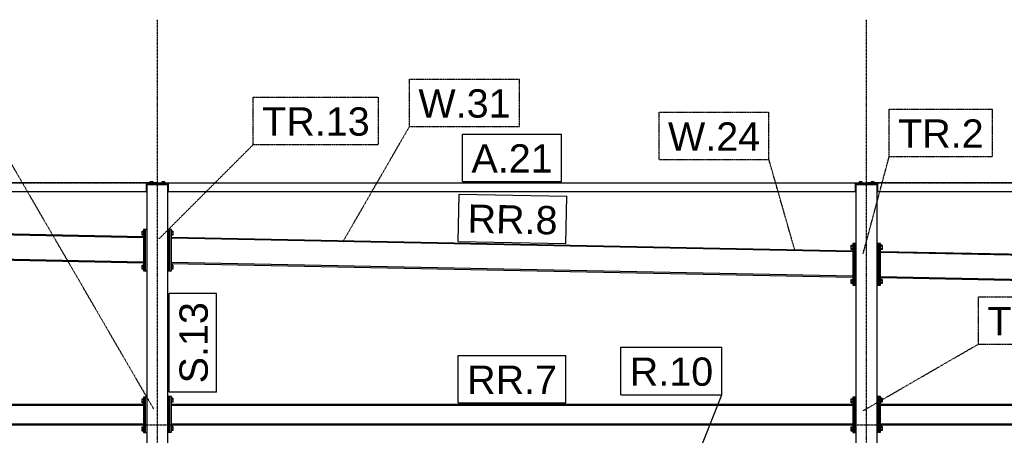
# Model space of a CAD drawing. Header units: millimetres. Extents: x 0 to 59400, y 0 to 42000.
# Tile 39 of 40: x 43538 to 50190, y 26259 to 29066. Entities that reach past the tile are written whole.
import ezdxf

# ---------------------------------------------------------------- set-up
doc = ezdxf.new("R2010")
doc.units = ezdxf.units.MM
doc.linetypes.add('DXK_LINE_DOT2', pattern=[3.9198, 1.9599, -1.9599])
doc.linetypes.add('DXK_LINE_DOT3', pattern=[5.9187, 2.979, -0.9799, 0.9799, -0.9799])
for name, color, linetype in [('TS_INNE_OBIEKTY', 7, 'Continuous'), ('TS_LINIE_WIDOCZNE', 7, 'Continuous'), ('TS_OPISY', 7, 'Continuous'), ('TS_OPISY_LINIE', 7, 'Continuous'), ('TS_OPISY_RAMKA', 7, 'Continuous')]:
    doc.layers.add(name, color=color, linetype=linetype)
doc.styles.add('Arial', font='ARIAL.TTF', dxfattribs={"height": 0.2})

# ---------------------------------------------------------------- blocks, each defined once
blk = doc.blocks.new('Part-293000867-4489 - 4055')
at = {"layer": 'TS_LINIE_WIDOCZNE', "color": 1, "linetype": 'Continuous'}
for p, q in [((44386.7, 27649.8), (44374.7, 27649.8)), ((44374.7, 27649.8), (44374.7, 27369.8)), ((44386.7, 27369.8), (44386.7, 27649.8)), ((44374.7, 27369.8), (44386.7, 27369.8))]:
    blk.add_line(p, q, dxfattribs=at)
blk = doc.blocks.new('Bolt-293000867-4297 - 4055')
at = {"layer": 'TS_INNE_OBIEKTY', "color": 1, "linetype": 'Continuous'}
for p, q in [((49364.2, 26509.9), (49354.2, 26509.9)), ((49364.2, 26502.9), (49354.2, 26502.9)), ((49354.2, 26489.1), (49364.2, 26489.1)), ((49364.2, 26482.1), (49354.2, 26482.1)), ((49364.2, 26509.9), (49364.2, 26482.1)), ((49364.2, 26319.9), (49354.2, 26319.9)), ((49364.2, 26312.9), (49354.2, 26312.9)), ((49364.2, 26299.1), (49354.2, 26299.1)), ((49364.2, 26292.1), (49354.2, 26292.1)), ((49364.2, 26319.9), (49364.2, 26292.1))]:
    blk.add_line(p, q, dxfattribs=at)
blk = doc.blocks.new('Part-293000867-4501 - 4055')
at = {"layer": 'TS_LINIE_WIDOCZNE', "color": 1, "linetype": 'Continuous'}
for p, q in [((49178.2, 27553.8), (49166.2, 27553.8)), ((49166.2, 27553.8), (49166.2, 27273.8)), ((49178.2, 27273.8), (49178.2, 27553.8)), ((49166.2, 27273.8), (49178.2, 27273.8))]:
    blk.add_line(p, q, dxfattribs=at)
blk = doc.blocks.new('Part-293000867-4064 - 4055')
at = {"layer": 'TS_LINIE_WIDOCZNE', "color": 1, "linetype": 'Continuous'}
for p, q in [((44398.7, 22814.1), (44398.7, 27954.1)), ((44398.7, 27954.1), (44538.7, 27954.1)), ((44538.7, 22814.1), (44538.7, 27954.1))]:
    blk.add_line(p, q, dxfattribs=at)
blk = doc.blocks.new('Part-293000867-4293 - 4055')
at = {"layer": 'TS_LINIE_WIDOCZNE', "color": 1, "linetype": 'Continuous'}
for p, q in [((49342.2, 26521), (49330.2, 26521)), ((49330.2, 26521), (49330.2, 26281)), ((49342.2, 26281), (49342.2, 26521)), ((49330.2, 26281), (49342.2, 26281))]:
    blk.add_line(p, q, dxfattribs=at)
blk = doc.blocks.new('Part-293000867-4097 - 4055')
at = {"layer": 'TS_LINIE_WIDOCZNE', "color": 1, "linetype": 'Continuous'}
for p, q in [((44562.7, 26462.2), (44562.7, 26469.1)), ((44562.7, 26469.1), (49166.2, 26469.1)), ((44562.7, 26462.2), (49166.2, 26462.2)), ((49166.2, 26469.1), (49166.2, 26462.2)), ((44562.7, 26329.1), (44562.7, 26336)), ((44562.7, 26336), (49166.2, 26336)), ((44562.7, 26329.1), (49166.2, 26329.1)), ((49166.2, 26336), (49166.2, 26329.1))]:
    blk.add_line(p, q, dxfattribs=at)
blk = doc.blocks.new('Part-293000867-4495 - 4055')
at = {"layer": 'TS_LINIE_WIDOCZNE', "color": 1, "linetype": 'Continuous'}
for p, q in [((44562.7, 27649.8), (44550.7, 27649.8)), ((44550.7, 27649.8), (44550.7, 27369.8)), ((44562.7, 27369.8), (44562.7, 27649.8)), ((44550.7, 27369.8), (44562.7, 27369.8))]:
    blk.add_line(p, q, dxfattribs=at)
blk = doc.blocks.new('Part-293000867-4096 - 4055')
at = {"layer": 'TS_LINIE_WIDOCZNE', "color": 1, "linetype": 'Continuous'}
for p, q in [((39756.3, 26462.2), (39756.3, 26469.1)), ((39756.3, 26469.1), (44374.7, 26469.1)), ((39756.3, 26462.2), (44374.7, 26462.2)), ((44374.7, 26469.1), (44374.7, 26462.2)), ((39756.3, 26329.1), (39756.3, 26336)), ((39756.3, 26336), (44374.7, 26336)), ((39756.3, 26329.1), (44374.7, 26329.1)), ((44374.7, 26336), (44374.7, 26329.1))]:
    blk.add_line(p, q, dxfattribs=at)
blk = doc.blocks.new('Bolt-293000867-4224 - 4055')
at = {"layer": 'TS_INNE_OBIEKTY', "color": 1, "linetype": 'Continuous'}
for p, q in [((44364.7, 26478.3), (44364.7, 26506.1)), ((44364.7, 26506.1), (44374.7, 26506.1)), ((44374.7, 26499.1), (44364.7, 26499.1)), ((44374.7, 26485.3), (44364.7, 26485.3)), ((44374.7, 26478.3), (44364.7, 26478.3)), ((44364.7, 26288.3), (44364.7, 26316.1)), ((44364.7, 26316.1), (44374.7, 26316.1)), ((44364.7, 26309.1), (44374.7, 26309.1)), ((44374.7, 26295.3), (44364.7, 26295.3)), ((44374.7, 26288.3), (44364.7, 26288.3))]:
    blk.add_line(p, q, dxfattribs=at)
blk = doc.blocks.new('Part-293000867-4294 - 4055')
at = {"layer": 'TS_LINIE_WIDOCZNE', "color": 1, "linetype": 'Continuous'}
for p, q in [((49354.2, 26521), (49342.2, 26521)), ((49342.2, 26521), (49342.2, 26281)), ((49354.2, 26281), (49354.2, 26521)), ((49342.2, 26281), (49354.2, 26281))]:
    blk.add_line(p, q, dxfattribs=at)
blk = doc.blocks.new('Part-293000867-4084 - 4055')
at = {"layer": 'TS_LINIE_WIDOCZNE', "color": 1, "linetype": 'Continuous'}
for p, q in [((51992.7, 27964.1), (49265.2, 27964.1)), ((49265.2, 27960.1), (49265.2, 27964.1)), ((49265.2, 27960.1), (49335.2, 27960.1)), ((49335.2, 27904.1), (49335.2, 27964.1)), ((51992.7, 27964.1), (51992.7, 27904.1)), ((51992.7, 27904.1), (49330.2, 27904.1))]:
    blk.add_line(p, q, dxfattribs=at)
blk = doc.blocks.new('Part-293000867-4085 - 4055')
at = {"layer": 'TS_LINIE_WIDOCZNE', "color": 1, "linetype": 'Continuous'}
for p, q in [((44463.7, 27964.1), (39667.3, 27964.1)), ((39667.3, 27964.1), (39667.3, 27960.1)), ((39667.3, 27960.1), (39737.3, 27960.1)), ((39737.3, 27904.1), (39737.3, 27964.1)), ((44393.7, 27904.1), (44393.7, 27964.1)), ((44393.7, 27960.1), (44463.7, 27960.1)), ((44463.7, 27960.1), (44463.7, 27964.1)), ((44398.7, 27904.1), (39732.3, 27904.1))]:
    blk.add_line(p, q, dxfattribs=at)
blk = doc.blocks.new('Part-293000867-4507 - 4055')
at = {"layer": 'TS_LINIE_WIDOCZNE', "color": 1, "linetype": 'Continuous'}
for p, q in [((49354.2, 27553.8), (49342.2, 27553.8)), ((49342.2, 27553.8), (49342.2, 27273.8)), ((49354.2, 27273.8), (49354.2, 27553.8)), ((49342.2, 27273.8), (49354.2, 27273.8))]:
    blk.add_line(p, q, dxfattribs=at)
blk = doc.blocks.new('Part-293000867-4220 - 4055')
at = {"layer": 'TS_LINIE_WIDOCZNE', "color": 1, "linetype": 'Continuous'}
for p, q in [((44398.7, 26517.2), (44386.7, 26517.2)), ((44386.7, 26517.2), (44386.7, 26277.2)), ((44398.7, 26277.2), (44398.7, 26517.2)), ((44386.7, 26277.2), (44398.7, 26277.2))]:
    blk.add_line(p, q, dxfattribs=at)
blk = doc.blocks.new('Part-293000867-4221 - 4055')
at = {"layer": 'TS_LINIE_WIDOCZNE', "color": 1, "linetype": 'Continuous'}
for p, q in [((44386.7, 26517.2), (44374.7, 26517.2)), ((44374.7, 26517.2), (44374.7, 26277.2)), ((44386.7, 26277.2), (44386.7, 26517.2)), ((44374.7, 26277.2), (44386.7, 26277.2))]:
    blk.add_line(p, q, dxfattribs=at)
blk = doc.blocks.new('Part-293000867-4226 - 4055')
at = {"layer": 'TS_LINIE_WIDOCZNE', "color": 1, "linetype": 'Continuous'}
for p, q in [((44550.7, 26521), (44538.7, 26521)), ((44538.7, 26521), (44538.7, 26281)), ((44550.7, 26281), (44550.7, 26521)), ((44538.7, 26281), (44550.7, 26281))]:
    blk.add_line(p, q, dxfattribs=at)
blk = doc.blocks.new('Part-293000867-4227 - 4055')
at = {"layer": 'TS_LINIE_WIDOCZNE', "color": 1, "linetype": 'Continuous'}
for p, q in [((44562.7, 26521), (44550.7, 26521)), ((44550.7, 26521), (44550.7, 26281)), ((44562.7, 26281), (44562.7, 26521)), ((44550.7, 26281), (44562.7, 26281))]:
    blk.add_line(p, q, dxfattribs=at)
blk = doc.blocks.new('Bolt-293000867-4230 - 4055')
at = {"layer": 'TS_INNE_OBIEKTY', "color": 1, "linetype": 'Continuous'}
for p, q in [((44572.7, 26509.9), (44562.7, 26509.9)), ((44572.7, 26502.9), (44562.7, 26502.9)), ((44562.7, 26489.1), (44572.7, 26489.1)), ((44572.7, 26482.1), (44562.7, 26482.1)), ((44572.7, 26509.9), (44572.7, 26482.1)), ((44572.7, 26319.9), (44562.7, 26319.9)), ((44572.7, 26312.9), (44562.7, 26312.9)), ((44572.7, 26299.1), (44562.7, 26299.1)), ((44572.7, 26292.1), (44562.7, 26292.1)), ((44572.7, 26319.9), (44572.7, 26292.1))]:
    blk.add_line(p, q, dxfattribs=at)
blk = doc.blocks.new('Part-293000867-4253 - 4055')
at = {"layer": 'TS_LINIE_WIDOCZNE', "color": 1, "linetype": 'Continuous'}
for p, q in [((49190.2, 22814.1), (49190.2, 27954.1)), ((49190.2, 27954.1), (49330.2, 27954.1)), ((49330.2, 22814.1), (49330.2, 27954.1))]:
    blk.add_line(p, q, dxfattribs=at)
blk = doc.blocks.new('Part-293000867-4261 - 4055')
at = {"layer": 'TS_LINIE_WIDOCZNE', "color": 1, "linetype": 'Continuous'}
for p, q in [((49190.2, 26517.2), (49178.2, 26517.2)), ((49178.2, 26517.2), (49178.2, 26277.2)), ((49190.2, 26277.2), (49190.2, 26517.2)), ((49178.2, 26277.2), (49190.2, 26277.2))]:
    blk.add_line(p, q, dxfattribs=at)
blk = doc.blocks.new('Part-293000867-4262 - 4055')
at = {"layer": 'TS_LINIE_WIDOCZNE', "color": 1, "linetype": 'Continuous'}
for p, q in [((49178.2, 26517.2), (49166.2, 26517.2)), ((49166.2, 26517.2), (49166.2, 26277.2)), ((49178.2, 26277.2), (49178.2, 26517.2)), ((49166.2, 26277.2), (49178.2, 26277.2))]:
    blk.add_line(p, q, dxfattribs=at)
blk = doc.blocks.new('Bolt-293000867-4265 - 4055')
at = {"layer": 'TS_INNE_OBIEKTY', "color": 1, "linetype": 'Continuous'}
for p, q in [((49156.2, 26478.3), (49156.2, 26506.1)), ((49156.2, 26506.1), (49166.2, 26506.1)), ((49166.2, 26499.1), (49156.2, 26499.1)), ((49166.2, 26485.3), (49156.2, 26485.3)), ((49166.2, 26478.3), (49156.2, 26478.3)), ((49156.2, 26288.3), (49156.2, 26316.1)), ((49156.2, 26316.1), (49166.2, 26316.1)), ((49156.2, 26309.1), (49166.2, 26309.1)), ((49166.2, 26295.3), (49156.2, 26295.3)), ((49166.2, 26288.3), (49156.2, 26288.3))]:
    blk.add_line(p, q, dxfattribs=at)
blk = doc.blocks.new('Part-293000867-4266 - 4055')
at = {"layer": 'TS_LINIE_WIDOCZNE', "color": 1, "linetype": 'Continuous'}
for p, q in [((44473.7, 27964.1), (49185.2, 27964.1)), ((44473.7, 27964.1), (44473.7, 27960.1)), ((44473.7, 27960.1), (44543.7, 27960.1)), ((44543.7, 27904.1), (44543.7, 27964.1)), ((49185.2, 27964.1), (49255.2, 27964.1)), ((49185.2, 27904.1), (49185.2, 27964.1)), ((49185.2, 27960.1), (49255.2, 27960.1)), ((49255.2, 27960.1), (49255.2, 27964.1)), ((49190.2, 27904.1), (44538.7, 27904.1))]:
    blk.add_line(p, q, dxfattribs=at)
blk = doc.blocks.new('Part-293000867-4268 - 4055')
at = {"layer": 'TS_LINIE_WIDOCZNE', "color": 1, "linetype": 'Continuous'}
for p, q in [((44398.7, 27954.1), (44398.7, 27960.1)), ((44463.7, 27960.1), (44473.7, 27960.1)), ((44538.7, 27954.1), (44538.7, 27960.1))]:
    blk.add_line(p, q, dxfattribs=at)
blk = doc.blocks.new('Bolt-293000867-4269 - 4055')
at = {"layer": 'TS_INNE_OBIEKTY', "color": 1, "linetype": 'Continuous'}
for p, q in [((44439.1, 27972), (44418.3, 27972)), ((44418.3, 27972), (44418.3, 27964.1)), ((44423.5, 27972), (44423.5, 27964.1)), ((44433.9, 27972), (44433.9, 27964.1)), ((44439.1, 27964.1), (44439.1, 27972))]:
    blk.add_line(p, q, dxfattribs=at)
blk = doc.blocks.new('Bolt-293000867-4270 - 4055')
at = {"layer": 'TS_INNE_OBIEKTY', "color": 1, "linetype": 'Continuous'}
for p, q in [((44519.1, 27972), (44498.3, 27972)), ((44498.3, 27972), (44498.3, 27964.1)), ((44503.5, 27972), (44503.5, 27964.1)), ((44513.9, 27972), (44513.9, 27964.1)), ((44519.1, 27964.1), (44519.1, 27972))]:
    blk.add_line(p, q, dxfattribs=at)
blk = doc.blocks.new('Part-293000867-4273 - 4055')
at = {"layer": 'TS_LINIE_WIDOCZNE', "color": 1, "linetype": 'Continuous'}
for p, q in [((49190.2, 27954.1), (49190.2, 27960.1)), ((49255.2, 27960.1), (49265.2, 27960.1)), ((49330.2, 27954.1), (49330.2, 27960.1))]:
    blk.add_line(p, q, dxfattribs=at)
blk = doc.blocks.new('Bolt-293000867-4274 - 4055')
at = {"layer": 'TS_INNE_OBIEKTY', "color": 1, "linetype": 'Continuous'}
for p, q in [((49230.6, 27972), (49209.8, 27972)), ((49209.8, 27972), (49209.8, 27964.1)), ((49215, 27972), (49215, 27964.1)), ((49225.4, 27972), (49225.4, 27964.1)), ((49230.6, 27964.1), (49230.6, 27972))]:
    blk.add_line(p, q, dxfattribs=at)
blk = doc.blocks.new('Bolt-293000867-4275 - 4055')
at = {"layer": 'TS_INNE_OBIEKTY', "color": 1, "linetype": 'Continuous'}
for p, q in [((49310.6, 27972), (49289.8, 27972)), ((49289.8, 27972), (49289.8, 27964.1)), ((49295, 27972), (49295, 27964.1)), ((49305.4, 27972), (49305.4, 27964.1)), ((49310.6, 27964.1), (49310.6, 27972))]:
    blk.add_line(p, q, dxfattribs=at)
blk = doc.blocks.new('Part-293000867-4278 - 4055')
at = {"layer": 'TS_LINIE_WIDOCZNE', "color": 1, "linetype": 'Continuous'}
for p, q in [((49354.2, 27501.9), (52081.7, 27447.3)), ((49354.2, 27493.9), (49354.2, 27501.9)), ((52081.7, 27439.3), (49354.2, 27493.9)), ((52081.7, 27439.3), (52081.7, 27447.3)), ((52081.7, 27275.2), (49354.2, 27329.9)), ((49354.2, 27329.9), (49354.2, 27321.9)), ((52081.7, 27267.2), (49354.2, 27321.9)), ((52081.7, 27275.2), (52081.7, 27267.2))]:
    blk.add_line(p, q, dxfattribs=at)
blk = doc.blocks.new('Part-293000867-4279 - 4055')
at = {"layer": 'TS_LINIE_WIDOCZNE', "color": 1, "linetype": 'Continuous'}
for p, q in [((44562.7, 27597.9), (49166.2, 27505.7)), ((44562.7, 27589.9), (44562.7, 27597.9)), ((49166.2, 27497.7), (44562.7, 27589.9)), ((49166.2, 27497.7), (49166.2, 27505.7)), ((49166.2, 27333.6), (44562.7, 27425.9)), ((44562.7, 27425.9), (44562.7, 27417.9)), ((49166.2, 27325.6), (44562.7, 27417.9)), ((49166.2, 27333.6), (49166.2, 27325.6))]:
    blk.add_line(p, q, dxfattribs=at)
blk = doc.blocks.new('Part-293000867-4280 - 4055')
at = {"layer": 'TS_LINIE_WIDOCZNE', "color": 1, "linetype": 'Continuous'}
for p, q in [((39756.3, 27694.2), (44374.7, 27601.7)), ((39756.3, 27686.2), (39756.3, 27694.2)), ((44374.7, 27593.7), (39756.3, 27686.2)), ((44374.7, 27593.7), (44374.7, 27601.7)), ((44374.7, 27429.7), (39756.3, 27522.2)), ((39756.3, 27522.2), (39756.3, 27514.2)), ((44374.7, 27421.7), (39756.3, 27514.2)), ((44374.7, 27429.7), (44374.7, 27421.7))]:
    blk.add_line(p, q, dxfattribs=at)
blk = doc.blocks.new('Part-293000867-4282 - 4055')
at = {"layer": 'TS_LINIE_WIDOCZNE', "color": 1, "linetype": 'Continuous'}
for p, q in [((49354.2, 26462.2), (49354.2, 26469.1)), ((49354.2, 26469.1), (52081.7, 26469.1)), ((49354.2, 26462.2), (52081.7, 26462.2)), ((52081.7, 26469.1), (52081.7, 26462.2)), ((49354.2, 26329.1), (49354.2, 26336)), ((49354.2, 26336), (52081.7, 26336)), ((49354.2, 26329.1), (52081.7, 26329.1)), ((52081.7, 26336), (52081.7, 26329.1))]:
    blk.add_line(p, q, dxfattribs=at)
blk = doc.blocks.new('Part-293000867-4488 - 4055')
at = {"layer": 'TS_LINIE_WIDOCZNE', "color": 1, "linetype": 'Continuous'}
for p, q in [((44398.7, 27649.8), (44386.7, 27649.8)), ((44386.7, 27649.8), (44386.7, 27369.8)), ((44398.7, 27369.8), (44398.7, 27649.8)), ((44386.7, 27369.8), (44398.7, 27369.8))]:
    blk.add_line(p, q, dxfattribs=at)
blk = doc.blocks.new('Bolt-293000867-4492 - 4055')
at = {"layer": 'TS_INNE_OBIEKTY', "color": 1, "linetype": 'Continuous'}
for p, q in [((44364.7, 27610.9), (44364.7, 27638.6)), ((44364.7, 27638.6), (44374.7, 27638.6)), ((44374.7, 27631.7), (44364.7, 27631.7)), ((44374.7, 27617.8), (44364.7, 27617.8)), ((44374.7, 27610.9), (44364.7, 27610.9)), ((44364.7, 27380.9), (44364.7, 27408.6)), ((44364.7, 27408.6), (44374.7, 27408.6)), ((44364.7, 27401.7), (44374.7, 27401.7)), ((44374.7, 27387.8), (44364.7, 27387.8)), ((44374.7, 27380.9), (44364.7, 27380.9))]:
    blk.add_line(p, q, dxfattribs=at)
blk = doc.blocks.new('Part-293000867-4494 - 4055')
at = {"layer": 'TS_LINIE_WIDOCZNE', "color": 1, "linetype": 'Continuous'}
for p, q in [((44550.7, 27649.8), (44538.7, 27649.8)), ((44538.7, 27649.8), (44538.7, 27369.8)), ((44550.7, 27369.8), (44550.7, 27649.8)), ((44538.7, 27369.8), (44550.7, 27369.8))]:
    blk.add_line(p, q, dxfattribs=at)
blk = doc.blocks.new('GridLine-293000867-4705 - 4055')
at = {"layer": 'TS_INNE_OBIEKTY', "color": 4, "linetype": 'DXK_LINE_DOT3'}
blk.add_line((44468.7, 21694.1), (44468.7, 29066.4), dxfattribs=at)
at = {"layer": 'TS_INNE_OBIEKTY', "color": 4, "linetype": 'Continuous'}
for p, q in [((44294.6, 21694.1), (44642.8, 21694.1)), ((44294.6, 21294.1), (44294.6, 21694.1)), ((44642.8, 21294.1), (44642.8, 21694.1)), ((44294.6, 21294.1), (44642.8, 21294.1))]:
    blk.add_line(p, q, dxfattribs=at)
at = {"layer": 'TS_INNE_OBIEKTY', "color": 2, "linetype": 'Continuous', "style": 'Arial'}
blk.add_text('4', height=191, dxfattribs=at).set_placement((44394.6, 21394.1))
blk = doc.blocks.new('Bolt-293000867-4498 - 4055')
at = {"layer": 'TS_INNE_OBIEKTY', "color": 1, "linetype": 'Continuous'}
for p, q in [((44572.7, 27638.7), (44562.7, 27638.7)), ((44572.7, 27631.7), (44562.7, 27631.7)), ((44562.7, 27617.9), (44572.7, 27617.9)), ((44572.7, 27611), (44562.7, 27611)), ((44572.7, 27638.7), (44572.7, 27611)), ((44572.7, 27408.7), (44562.7, 27408.7)), ((44572.7, 27408.7), (44572.7, 27381)), ((44572.7, 27401.7), (44562.7, 27401.7)), ((44572.7, 27387.9), (44562.7, 27387.9)), ((44572.7, 27381), (44562.7, 27381))]:
    blk.add_line(p, q, dxfattribs=at)
blk = doc.blocks.new('Part-293000867-4500 - 4055')
at = {"layer": 'TS_LINIE_WIDOCZNE', "color": 1, "linetype": 'Continuous'}
for p, q in [((49190.2, 27553.8), (49178.2, 27553.8)), ((49178.2, 27553.8), (49178.2, 27273.8)), ((49190.2, 27273.8), (49190.2, 27553.8)), ((49178.2, 27273.8), (49190.2, 27273.8))]:
    blk.add_line(p, q, dxfattribs=at)
blk = doc.blocks.new('Bolt-293000867-4504 - 4055')
at = {"layer": 'TS_INNE_OBIEKTY', "color": 1, "linetype": 'Continuous'}
for p, q in [((49156.2, 27514.9), (49156.2, 27542.6)), ((49156.2, 27542.6), (49166.2, 27542.6)), ((49166.2, 27535.7), (49156.2, 27535.7)), ((49166.2, 27521.8), (49156.2, 27521.8)), ((49166.2, 27514.9), (49156.2, 27514.9)), ((49156.2, 27284.9), (49156.2, 27312.6)), ((49156.2, 27312.6), (49166.2, 27312.6)), ((49156.2, 27305.7), (49166.2, 27305.7)), ((49166.2, 27291.8), (49156.2, 27291.8)), ((49166.2, 27284.9), (49156.2, 27284.9))]:
    blk.add_line(p, q, dxfattribs=at)
blk = doc.blocks.new('Part-293000867-4506 - 4055')
at = {"layer": 'TS_LINIE_WIDOCZNE', "color": 1, "linetype": 'Continuous'}
for p, q in [((49342.2, 27553.8), (49330.2, 27553.8)), ((49330.2, 27553.8), (49330.2, 27273.8)), ((49342.2, 27273.8), (49342.2, 27553.8)), ((49330.2, 27273.8), (49342.2, 27273.8))]:
    blk.add_line(p, q, dxfattribs=at)
blk = doc.blocks.new('Bolt-293000867-4510 - 4055')
at = {"layer": 'TS_INNE_OBIEKTY', "color": 1, "linetype": 'Continuous'}
for p, q in [((49364.2, 27542.7), (49354.2, 27542.7)), ((49364.2, 27542.7), (49364.2, 27514.9)), ((49364.2, 27535.7), (49354.2, 27535.7)), ((49354.2, 27521.9), (49364.2, 27521.9)), ((49364.2, 27514.9), (49354.2, 27514.9)), ((49364.2, 27312.7), (49354.2, 27312.7)), ((49364.2, 27305.7), (49354.2, 27305.7)), ((49364.2, 27291.9), (49354.2, 27291.9)), ((49364.2, 27284.9), (49354.2, 27284.9)), ((49364.2, 27312.7), (49364.2, 27284.9))]:
    blk.add_line(p, q, dxfattribs=at)
blk = doc.blocks.new('GridLine-293000867-4706 - 4055')
at = {"layer": 'TS_INNE_OBIEKTY', "color": 4, "linetype": 'DXK_LINE_DOT3'}
blk.add_line((49260.2, 21694.1), (49260.2, 29066.4), dxfattribs=at)
at = {"layer": 'TS_INNE_OBIEKTY', "color": 4, "linetype": 'Continuous'}
for p, q in [((49086.1, 21694.1), (49434.3, 21694.1)), ((49086.1, 21294.1), (49086.1, 21694.1)), ((49434.3, 21294.1), (49434.3, 21694.1)), ((49086.1, 21294.1), (49434.3, 21294.1))]:
    blk.add_line(p, q, dxfattribs=at)
at = {"layer": 'TS_INNE_OBIEKTY', "color": 2, "linetype": 'Continuous', "style": 'Arial'}
blk.add_text('5', height=191, dxfattribs=at).set_placement((49186.1, 21394.1))
blk = doc.blocks.new('GridLine-293000867-4710 - 4055')
at = {"layer": 'TS_INNE_OBIEKTY', "color": 4, "linetype": 'DXK_LINE_DOT3'}
blk.add_line((27876.3, 26329.1), (53466.7, 26329.1), dxfattribs=at)
blk = doc.blocks.new('GridLine-293000867-4711 - 4055')
at = {"layer": 'TS_INNE_OBIEKTY', "color": 4, "linetype": 'DXK_LINE_DOT3'}
blk.add_line((27876.3, 27964.1), (53466.7, 27964.1), dxfattribs=at)
blk = doc.blocks.new('Mark-293000867-4881 - 4055')
at = {"layer": 'TS_OPISY_LINIE', "linetype": 'Continuous'}
blk.add_line((47959.3, 25721.6), (48282.8, 26533.8), dxfattribs=at)
at = {"layer": 'TS_OPISY_RAMKA', "linetype": 'Continuous'}
for p, q in [((47599.7, 26853.8), (48282.8, 26853.8)), ((47599.7, 26533.8), (47599.7, 26853.8)), ((48282.8, 26533.8), (48282.8, 26853.8)), ((47599.7, 26533.8), (48282.8, 26533.8))]:
    blk.add_line(p, q, dxfattribs=at)
blk.add_wipeout([(48222.8, 26593.8), (48222.8, 26793.8), (47659.7, 26793.8), (47659.7, 26593.8)]).dxf.layer = 'TS_OPISY_LINIE'
blk.add_wipeout([(48222.8, 26593.8), (48222.8, 26793.8), (47659.7, 26793.8), (47659.7, 26593.8)]).dxf.layer = 'TS_OPISY_LINIE'
at = {"layer": 'TS_OPISY', "style": 'Arial'}
blk.add_text('R.10', height=191.02, dxfattribs=at).set_placement((47659.7, 26593.8))
blk = doc.blocks.new('Mark-293000867-4847 - 4055')
at = {"layer": 'TS_OPISY_RAMKA', "linetype": 'Continuous'}
for p, q in [((44548.7, 26550), (44548.7, 27218.2)), ((44868.7, 27218.2), (44548.7, 27218.2)), ((44868.7, 26550), (44868.7, 27218.2)), ((44868.7, 26550), (44548.7, 26550))]:
    blk.add_line(p, q, dxfattribs=at)
blk.add_wipeout([(44808.7, 27158.2), (44608.7, 27158.2), (44608.7, 26610), (44808.7, 26610)]).dxf.layer = 'TS_OPISY_LINIE'
blk.add_wipeout([(44808.7, 27158.2), (44608.7, 27158.2), (44608.7, 26610), (44808.7, 26610)]).dxf.layer = 'TS_OPISY_LINIE'
at = {"layer": 'TS_OPISY', "style": 'Arial'}
blk.add_text('S.13', height=191.02, rotation=90.00021, dxfattribs=at).set_placement((44808.7, 26610))
blk = doc.blocks.new('Mark-293000867-5020 - 4055')
at = {"layer": 'TS_OPISY_LINIE', "linetype": 'DXK_LINE_DOT2'}
blk.add_line((48776.2, 27505.7), (48600.1, 28122), dxfattribs=at)
at = {"layer": 'TS_OPISY_RAMKA', "linetype": 'DXK_LINE_DOT2'}
for p, q in [((47858, 28442), (48600.1, 28442)), ((47858, 28122), (47858, 28442)), ((48600.1, 28122), (48600.1, 28442)), ((47858, 28122), (48600.1, 28122))]:
    blk.add_line(p, q, dxfattribs=at)
blk.add_wipeout([(48540.1, 28182), (48540.1, 28382), (47918, 28382), (47918, 28182)]).dxf.layer = 'TS_OPISY_LINIE'
blk.add_wipeout([(48540.1, 28182), (48540.1, 28382), (47918, 28382), (47918, 28182)]).dxf.layer = 'TS_OPISY_LINIE'
at = {"layer": 'TS_OPISY', "style": 'Arial'}
blk.add_text('W.24', height=191.02, dxfattribs=at).set_placement((47918, 28182))
blk = doc.blocks.new('Mark-293000867-4961 - 4055')
at = {"layer": 'TS_OPISY_LINIE', "linetype": 'DXK_LINE_DOT2'}
blk.add_line((49236.5, 27485.6), (49412.6, 28142.1), dxfattribs=at)
at = {"layer": 'TS_OPISY_RAMKA', "linetype": 'DXK_LINE_DOT2'}
for p, q in [((49412.6, 28462.1), (50110.3, 28462.1)), ((49412.6, 28142.1), (49412.6, 28462.1)), ((50110.3, 28142.1), (50110.3, 28462.1)), ((49412.6, 28142.1), (50110.3, 28142.1))]:
    blk.add_line(p, q, dxfattribs=at)
blk.add_wipeout([(50050.3, 28202.1), (50050.3, 28402.1), (49472.6, 28402.1), (49472.6, 28202.1)]).dxf.layer = 'TS_OPISY_LINIE'
blk.add_wipeout([(50050.3, 28202.1), (50050.3, 28402.1), (49472.6, 28402.1), (49472.6, 28202.1)]).dxf.layer = 'TS_OPISY_LINIE'
at = {"layer": 'TS_OPISY', "style": 'Arial'}
blk.add_text('TR.2', height=191.02, dxfattribs=at).set_placement((49472.6, 28202.1))
blk = doc.blocks.new('Mark-293000867-4880 - 4055')
at = {"layer": 'TS_OPISY_RAMKA', "linetype": 'Continuous'}
for p, q in [((46500.7, 26799.1), (47228.1, 26799.1)), ((46500.7, 26479.1), (46500.7, 26799.1)), ((47228.1, 26479.1), (47228.1, 26799.1)), ((46500.7, 26479.1), (47228.1, 26479.1))]:
    blk.add_line(p, q, dxfattribs=at)
blk.add_wipeout([(47168.1, 26539.1), (47168.1, 26739.1), (46560.7, 26739.1), (46560.7, 26539.1)]).dxf.layer = 'TS_OPISY_LINIE'
blk.add_wipeout([(47168.1, 26539.1), (47168.1, 26739.1), (46560.7, 26739.1), (46560.7, 26539.1)]).dxf.layer = 'TS_OPISY_LINIE'
at = {"layer": 'TS_OPISY', "style": 'Arial'}
blk.add_text('RR.7', height=191.02, dxfattribs=at).set_placement((46560.7, 26539.1))
blk = doc.blocks.new('Mark-293000867-4942 - 4055')
at = {"layer": 'TS_OPISY_RAMKA', "linetype": 'Continuous'}
for p, q in [((46530.3, 28294.1), (47198.6, 28294.1)), ((46530.3, 27974.1), (46530.3, 28294.1)), ((47198.6, 27974.1), (47198.6, 28294.1)), ((46530.3, 27974.1), (47198.6, 27974.1))]:
    blk.add_line(p, q, dxfattribs=at)
blk.add_wipeout([(47138.6, 28034.1), (47138.6, 28234.1), (46590.3, 28234.1), (46590.3, 28034.1)]).dxf.layer = 'TS_OPISY_LINIE'
blk.add_wipeout([(47138.6, 28034.1), (47138.6, 28234.1), (46590.3, 28234.1), (46590.3, 28034.1)]).dxf.layer = 'TS_OPISY_LINIE'
at = {"layer": 'TS_OPISY', "style": 'Arial'}
blk.add_text('A.21', height=191.02, dxfattribs=at).set_placement((46590.3, 28034.1))
blk = doc.blocks.new('Mark-293000867-4947 - 4055')
at = {"layer": 'TS_OPISY_RAMKA', "linetype": 'Continuous'}
for p, q in [((46501, 27569.1), (46507.4, 27889)), ((46507.4, 27889), (47234.7, 27874.5)), ((47228.3, 27554.5), (47234.7, 27874.5)), ((46501, 27569.1), (47228.3, 27554.5))]:
    blk.add_line(p, q, dxfattribs=at)
blk.add_wipeout([(47169.5, 27615.7), (47173.5, 27815.7), (46566.2, 27827.8), (46562.2, 27627.9)]).dxf.layer = 'TS_OPISY_LINIE'
blk.add_wipeout([(47169.5, 27615.7), (47173.5, 27815.7), (46566.2, 27827.8), (46562.2, 27627.9)]).dxf.layer = 'TS_OPISY_LINIE'
at = {"layer": 'TS_OPISY', "style": 'Arial'}
blk.add_text('RR.8', height=191.02, rotation=-1.14592, dxfattribs=at).set_placement((46562.2, 27627.9))
blk = doc.blocks.new('Mark-293000867-4960 - 4055')
at = {"layer": 'TS_OPISY_LINIE', "linetype": 'DXK_LINE_DOT2'}
blk.add_line((49236.5, 26425.6), (50015.9, 26875.6), dxfattribs=at)
at = {"layer": 'TS_OPISY_RAMKA', "linetype": 'DXK_LINE_DOT2'}
for p, q in [((50015.9, 27195.6), (50713.6, 27195.6)), ((50015.9, 26875.6), (50015.9, 27195.6)), ((50713.6, 26875.6), (50713.6, 27195.6)), ((50015.9, 26875.6), (50713.6, 26875.6))]:
    blk.add_line(p, q, dxfattribs=at)
blk.add_wipeout([(50653.6, 26935.6), (50653.6, 27135.6), (50075.9, 27135.6), (50075.9, 26935.6)]).dxf.layer = 'TS_OPISY_LINIE'
blk.add_wipeout([(50653.6, 26935.6), (50653.6, 27135.6), (50075.9, 27135.6), (50075.9, 26935.6)]).dxf.layer = 'TS_OPISY_LINIE'
at = {"layer": 'TS_OPISY', "style": 'Arial'}
blk.add_text('TR.2', height=191.02, dxfattribs=at).set_placement((50075.9, 26935.6))
blk = doc.blocks.new('Mark-293000867-4962 - 4055')
at = {"layer": 'TS_OPISY_LINIE', "linetype": 'DXK_LINE_DOT2'}
blk.add_line((44445, 26435.1), (43480.8, 28095.1), dxfattribs=at)
at = {"layer": 'TS_OPISY_RAMKA', "linetype": 'DXK_LINE_DOT2'}
for p, q in [((42634.8, 28415.1), (43480.8, 28415.1)), ((42634.8, 28095.1), (42634.8, 28415.1)), ((43480.8, 28095.1), (43480.8, 28415.1)), ((42634.8, 28095.1), (43480.8, 28095.1))]:
    blk.add_line(p, q, dxfattribs=at)
blk.add_wipeout([(43420.8, 28155.1), (43420.8, 28355.1), (42694.8, 28355.1), (42694.8, 28155.1)]).dxf.layer = 'TS_OPISY_LINIE'
blk.add_wipeout([(43420.8, 28155.1), (43420.8, 28355.1), (42694.8, 28355.1), (42694.8, 28155.1)]).dxf.layer = 'TS_OPISY_LINIE'
at = {"layer": 'TS_OPISY', "style": 'Arial'}
blk.add_text('TR.16', height=191.02, dxfattribs=at).set_placement((42694.8, 28155.1))
blk = doc.blocks.new('Mark-293000867-4963 - 4055')
at = {"layer": 'TS_OPISY_LINIE', "linetype": 'DXK_LINE_DOT2'}
blk.add_line((44480, 27586.9), (45116.3, 28223.3), dxfattribs=at)
at = {"layer": 'TS_OPISY_RAMKA', "linetype": 'DXK_LINE_DOT2'}
for p, q in [((45116.3, 28543.3), (45962.3, 28543.3)), ((45116.3, 28223.3), (45116.3, 28543.3)), ((45962.3, 28223.3), (45962.3, 28543.3)), ((45116.3, 28223.3), (45962.3, 28223.3))]:
    blk.add_line(p, q, dxfattribs=at)
blk.add_wipeout([(45902.3, 28283.3), (45902.3, 28483.3), (45176.3, 28483.3), (45176.3, 28283.3)]).dxf.layer = 'TS_OPISY_LINIE'
blk.add_wipeout([(45902.3, 28283.3), (45902.3, 28483.3), (45176.3, 28483.3), (45176.3, 28283.3)]).dxf.layer = 'TS_OPISY_LINIE'
at = {"layer": 'TS_OPISY', "style": 'Arial'}
blk.add_text('TR.13', height=191.02, dxfattribs=at).set_placement((45176.3, 28283.3))
blk = doc.blocks.new('Mark-293000867-5022 - 4055')
at = {"layer": 'TS_OPISY_LINIE', "linetype": 'DXK_LINE_DOT2'}
blk.add_line((45721.9, 27566), (46171.9, 28345.4), dxfattribs=at)
at = {"layer": 'TS_OPISY_RAMKA', "linetype": 'DXK_LINE_DOT2'}
for p, q in [((46171.9, 28665.4), (46913.9, 28665.4)), ((46171.9, 28345.4), (46171.9, 28665.4)), ((46913.9, 28345.4), (46913.9, 28665.4)), ((46171.9, 28345.4), (46913.9, 28345.4))]:
    blk.add_line(p, q, dxfattribs=at)
blk.add_wipeout([(46853.9, 28405.4), (46853.9, 28605.4), (46231.9, 28605.4), (46231.9, 28405.4)]).dxf.layer = 'TS_OPISY_LINIE'
blk.add_wipeout([(46853.9, 28405.4), (46853.9, 28605.4), (46231.9, 28605.4), (46231.9, 28405.4)]).dxf.layer = 'TS_OPISY_LINIE'
at = {"layer": 'TS_OPISY', "style": 'Arial'}
blk.add_text('W.31', height=191.02, dxfattribs=at).set_placement((46231.9, 28405.4))

msp = doc.modelspace()

# ---------------------------------------------------------------- block references
for name in ['GridLine-293000867-4705 - 4055', 'GridLine-293000867-4706 - 4055', 'GridLine-293000867-4711 - 4055', 'Part-293000867-4085 - 4055', 'Part-293000867-4268 - 4055', 'Part-293000867-4064 - 4055', 'Bolt-293000867-4269 - 4055', 'Part-293000867-4266 - 4055', 'Bolt-293000867-4270 - 4055', 'Part-293000867-4273 - 4055', 'Part-293000867-4253 - 4055', 'Bolt-293000867-4274 - 4055', 'Part-293000867-4084 - 4055', 'Bolt-293000867-4275 - 4055', 'Part-293000867-4280 - 4055', 'Bolt-293000867-4492 - 4055', 'Part-293000867-4489 - 4055', 'Part-293000867-4488 - 4055', 'Part-293000867-4494 - 4055', 'Part-293000867-4495 - 4055', 'Bolt-293000867-4498 - 4055', 'Part-293000867-4279 - 4055', 'Bolt-293000867-4504 - 4055', 'Part-293000867-4501 - 4055', 'Part-293000867-4500 - 4055', 'Part-293000867-4506 - 4055', 'Part-293000867-4507 - 4055', 'Bolt-293000867-4510 - 4055', 'Part-293000867-4278 - 4055', 'GridLine-293000867-4710 - 4055', 'Bolt-293000867-4224 - 4055', 'Part-293000867-4221 - 4055', 'Part-293000867-4220 - 4055', 'Part-293000867-4226 - 4055', 'Part-293000867-4227 - 4055', 'Bolt-293000867-4230 - 4055', 'Bolt-293000867-4265 - 4055', 'Part-293000867-4262 - 4055', 'Part-293000867-4261 - 4055', 'Part-293000867-4293 - 4055', 'Part-293000867-4294 - 4055', 'Bolt-293000867-4297 - 4055', 'Part-293000867-4096 - 4055', 'Part-293000867-4097 - 4055', 'Part-293000867-4282 - 4055']:
    msp.add_blockref(name, (0, 0))

# ---------------------------------------------------------------- next in the draw order: block references
for name in ['Mark-293000867-4963 - 4055', 'Mark-293000867-4962 - 4055', 'Mark-293000867-5020 - 4055', 'Mark-293000867-4961 - 4055', 'Mark-293000867-4942 - 4055', 'Mark-293000867-4947 - 4055', 'Mark-293000867-4847 - 4055', 'Mark-293000867-4960 - 4055', 'Mark-293000867-4881 - 4055', 'Mark-293000867-4880 - 4055']:
    msp.add_blockref(name, (0, 0))

# ---------------------------------------------------------------- next in the draw order: block references
msp.add_blockref('Mark-293000867-5022 - 4055', (0, 0))

doc.saveas('drawing.dxf')
